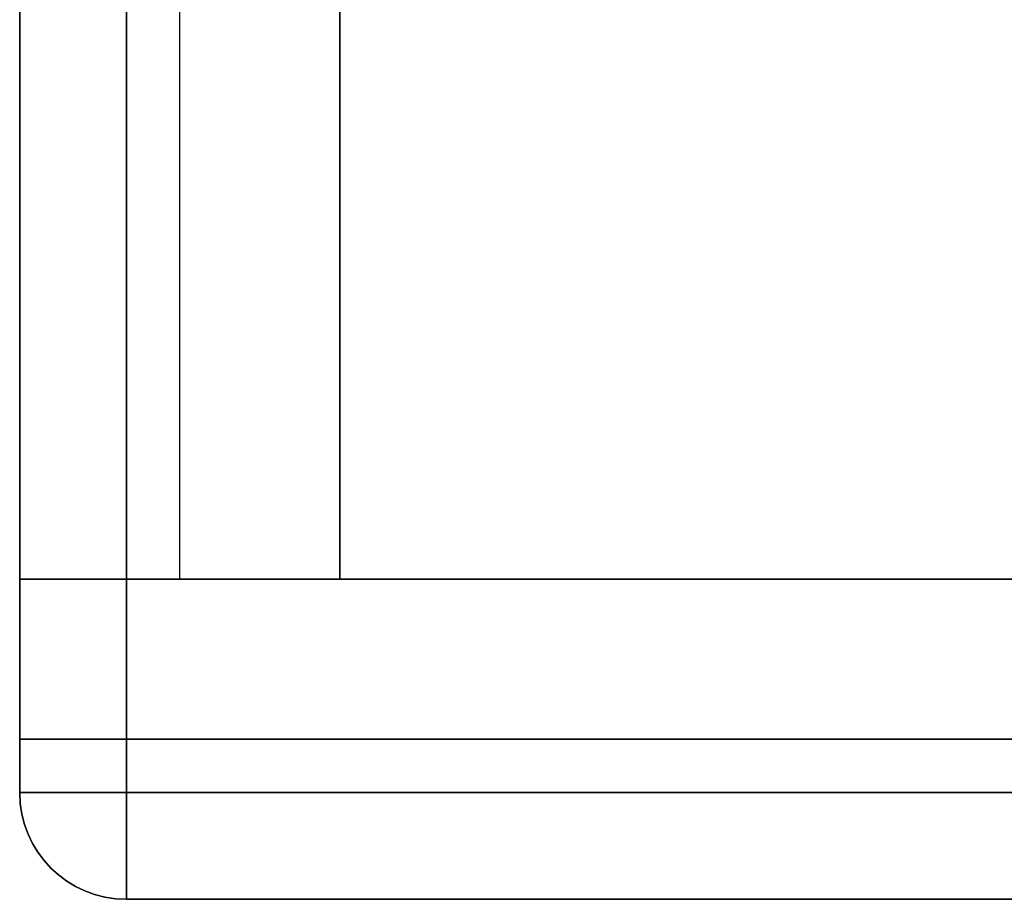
# Model space of a CAD drawing. Header units: millimetres. Extents: x -398 to 387, y -563 to 552.
# Tile 1 of 256: x -398 to -352, y -552 to -511. Entities that reach past the tile are written whole.
import ezdxf

# ---------------------------------------------------------------- set-up
doc = ezdxf.new("R2010")
doc.units = ezdxf.units.MM
doc.layers.add('Livello 01', color=7, linetype='Continuous')

msp = doc.modelspace()

# ---------------------------------------------------------------- linework, layer by layer
at = {"layer": 'Livello 01', "color": 254, "true_color": 0xcad1ee}
for p, q in [((-390.5, -537, -164.5), (-390.5, -237, -164.5)), ((-390.5, -537, 175.5), (-390.5, -237, 175.5)), ((-398, -242, -169.5), (-398, -547, -169.5)), ((-398, -242, 180.5), (-398, -547, 180.5)), ((-398, -537, 5.5), (-398, -476.25, 5.5)), ((-383, -537, 5.5), (-383, -476.25, 5.5)), ((-323, -537, 5.5), (-398, -537, 5.5)), ((-398, -537, 5.5), (-398, -547, 5.5)), ((-398, -537, 5.5), (-383, -537, 5.5)), ((-390.5, -537, -164.5), (-390.5, -537, 175.5)), ((-398, -542, 175.5), (-398, -542, -164.5)), ((-398, -544.5, -164.5), (387, -544.5, -164.5)), ((387, -544.5, 175.5), (-398, -544.5, 175.5)), ((-393, -552, -169.5), (382, -552, -169.5)), ((-323, -552, 5.5), (-393, -552, 5.5)), ((-393, -552, 180.5), (382, -552, 180.5))]:
    msp.add_line(p, q, dxfattribs=at)
at = {"layer": 'Livello 01', "color": 254, "true_color": 0xcad1ee, "extrusion": (0, 1, 0)}
for centre, start, end in [((393, -174.5, -547), 270, 0), ((393, 185.5, -547), 360, 90)]:
    msp.add_arc(centre, 5, start, end, dxfattribs=at)
at = {"layer": 'Livello 01', "color": 254, "true_color": 0xcad1ee, "extrusion": (0, 0, -1)}
for centre in [(393, -547, 174.5), (393, -547, 169.5), (393, -547, -175.5), (393, -547, -5.5), (393, -547, -175.5)]:
    msp.add_arc(centre, 5, 270, 0, dxfattribs=at)
at = {"layer": 'Livello 01', "color": 254, "true_color": 0xcad1ee}
for centre in [(-393, -547, -164.5), (-393, -547, -164.5), (-393, -547, 185.5), (-393, -547, 180.5)]:
    msp.add_arc(centre, 5, 180, 270, dxfattribs=at)
at = {"layer": 'Livello 01', "color": 254, "true_color": 0xcad1ee, "extrusion": (1, 0, 0)}
for centre, start, end in [((-547, -174.5, -393), 180, 270), ((-547, 185.5, -393), 90, 180)]:
    msp.add_arc(centre, 5, start, end, dxfattribs=at)
at = {"layer": 'Livello 01', "color": 254, "true_color": 0xcad1ee}
for points in [[(-383, -237, -164.5), (-383, -537, -164.5)], [(-383, -537, 175.5), (-383, -237, 175.5)], [(-398, -242, -174.5), (-398, -547, -174.5)], [(-398, -547, -164.5), (-398, -242, -164.5)], [(-398, -242, 175.5), (-398, -547, 175.5)], [(-398, -547, 185.5), (-398, -242, 185.5)], [(-398, -537, -164.5), (-398, -242, -164.5)], [(-398, -242, 175.5), (-398, -537, 175.5)], [(-393, -242, -179.5), (-393, -547, -179.5)], [(-393, -547, 190.5), (-393, -242, 190.5)], [(-398, -537, -164.5), (387, -537, -164.5)], [(-398, -537, 175.5), (-398, -537, -164.5)], [(387, -537, 175.5), (-398, -537, 175.5)], [(-398, -537, -164.5), (-398, -547, -164.5)], [(-398, -537, 175.5), (-398, -547, 175.5)], [(-383, -537, -164.5), (-398, -537, -164.5)], [(-398, -537, 175.5), (-383, -537, 175.5)], [(-398, -537, 175.5), (-398, -537, -164.5)], [(-383, -537, -164.5), (-383, -537, 175.5)], [(-398, -547, -174.5), (-398, -547, -164.5)], [(-398, -547, 175.5), (-398, -547, -164.5)], [(-398, -547, 175.5), (-398, -547, 185.5)], [(-393, -547, -179.5), (382, -547, -179.5)], [(382, -547, 190.5), (-393, -547, 190.5)], [(382, -552, -164.5), (-393, -552, -164.5)], [(-393, -552, -164.5), (-393, -552, -174.5)], [(-393, -552, -174.5), (382, -552, -174.5)], [(382, -552, 175.5), (-393, -552, 175.5)], [(-393, -552, 175.5), (-393, -552, -164.5)], [(-393, -552, -164.5), (382, -552, -164.5)], [(382, -552, 185.5), (-393, -552, 185.5)], [(-393, -552, 185.5), (-393, -552, 175.5)], [(-393, -552, 175.5), (382, -552, 175.5)]]:
    msp.add_open_spline(points, degree=1, dxfattribs=at)

doc.saveas('drawing.dxf')
